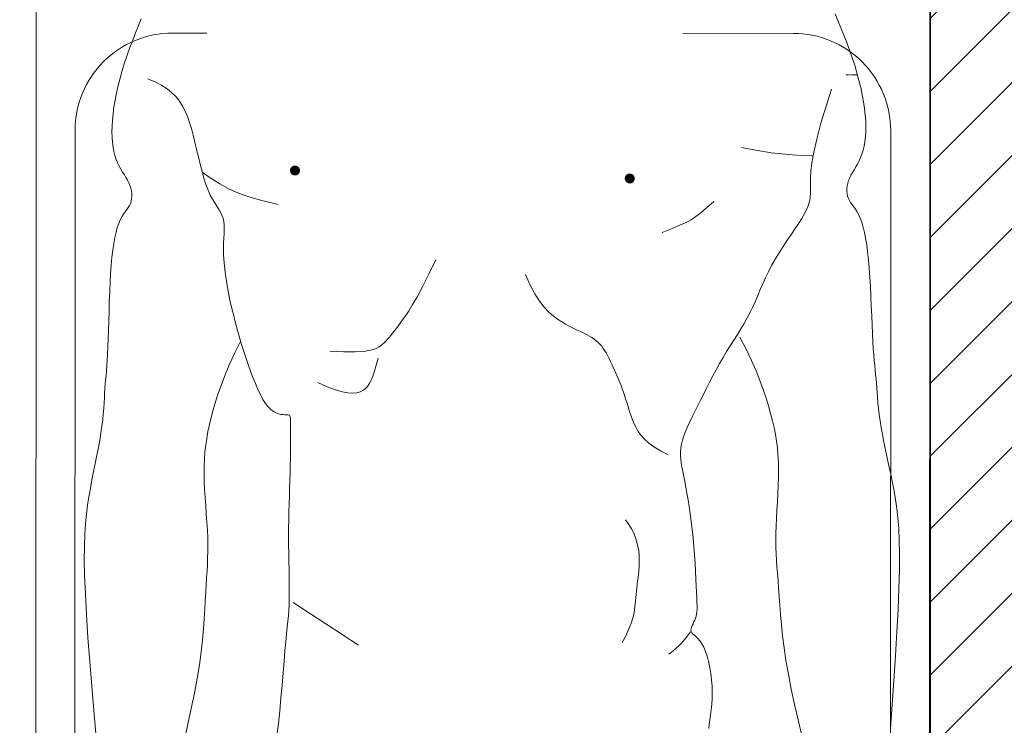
# Model space of a CAD drawing. Header units: millimetres. Extents: x 26866 to 1024070, y -428191 to 408885.
# Tile 177 of 248: x 199716 to 200322, y 393424 to 393858. Entities that reach past the tile are written whole.
import ezdxf

# ---------------------------------------------------------------- set-up
doc = ezdxf.new("R2010")
doc.units = ezdxf.units.MM
doc.header["$LTSCALE"] = 2
for name, color, linetype, lineweight in [('0_OPIS', 7, 'Continuous', 13), ('10', 7, 'Continuous', 9), ('3DPLAN_A_TABELKA POMIESZCZEŃ', 7, 'Continuous', 0), ('6', 253, 'Continuous', 0)]:
    doc.layers.add(name, color=color, linetype=linetype, lineweight=lineweight)
doc.layers.add('3DPLAN_A_KRESKOWANIE 1', color=253, linetype='Continuous')
doc.layers.add('3DPLAN_A_OPIS', color=8, linetype='Continuous')
doc.styles.add('ARIAL', font='arial.ttf')
pattern_1 = [(45, (23044.838, -26883.88), (-16.83798, 16.83798), [])]

# ---------------------------------------------------------------- blocks, each defined once
blk = doc.blocks.new('A$C7B9C5A86')
at = {"layer": '6', "color": 7}
for p, q in [((1.78699, 0.63858), (1.78699, 0.6432)), ((1.78699, 0.63617), (1.78699, 0.6377)), ((1.78699, 0.63378), (1.78699, 0.63557)), ((1.26791, 0.1638), (1.27858, 0.16473)), ((1.27858, 0.16473), (1.28886, 0.16559)), ((1.28886, 0.16559), (1.29845, 0.16637)), ((1.29845, 0.16637), (1.30709, 0.16711)), ((1.30709, 0.16711), (1.31457, 0.16779)), ((1.31457, 0.16779), (1.32103, 0.16841)), ((1.32103, 0.16841), (1.32669, 0.16898)), ((1.32669, 0.16898), (1.33177, 0.16948)), ((1.33177, 0.16948), (1.3365, 0.1699)), ((1.3365, 0.1699), (1.34108, 0.17024)), ((1.34108, 0.17024), (1.34574, 0.17048)), ((1.34574, 0.17048), (1.3507, 0.17063)), ((1.3507, 0.17063), (1.35613, 0.17069)), ((1.35613, 0.17069), (1.362, 0.17065)), ((1.362, 0.17065), (1.36824, 0.17056)), ((1.36824, 0.17056), (1.37478, 0.17044)), ((1.37478, 0.17044), (1.38153, 0.1703)), ((1.38153, 0.1703), (1.38842, 0.17017)), ((1.38842, 0.17017), (1.39539, 0.17008)), ((1.39539, 0.17008), (1.40234, 0.17004)), ((1.40234, 0.17004), (1.40923, 0.17007)), ((1.40923, 0.17007), (1.41604, 0.17016)), ((1.41604, 0.17016), (1.42276, 0.17031)), ((1.42276, 0.17031), (1.42941, 0.17049)), ((1.42941, 0.17049), (1.43597, 0.1707)), ((1.43597, 0.1707), (1.44245, 0.17091)), ((1.44245, 0.17091), (1.44885, 0.17111)), ((1.44885, 0.17111), (1.45518, 0.17129)), ((1.45518, 0.17129), (1.46141, 0.17144)), ((1.46141, 0.17144), (1.46747, 0.17156)), ((1.46747, 0.17156), (1.47329, 0.17164)), ((1.47329, 0.17164), (1.47878, 0.1717)), ((1.47878, 0.1717), (1.48386, 0.17173)), ((1.48386, 0.17173), (1.48844, 0.17174)), ((1.48844, 0.17174), (1.49245, 0.17173)), ((1.49245, 0.17173), (1.49579, 0.17171)), ((1.49579, 0.17171), (1.49842, 0.17166)), ((1.49842, 0.17166), (1.50039, 0.17157)), ((1.50039, 0.17157), (1.5018, 0.17139)), ((1.5018, 0.17139), (1.50274, 0.17111)), ((1.50274, 0.17111), (1.50331, 0.17068)), ((1.50331, 0.17068), (1.5036, 0.17007)), ((1.5036, 0.17007), (1.50369, 0.16925)), ((1.50369, 0.16819), (1.50367, 0.16686)), ((1.50367, 0.16686), (1.50374, 0.1653)), ((1.50369, 0.16925), (1.50369, 0.16819)), ((1.50374, 0.1653), (1.50396, 0.16354)), ((1.23624, 0.16043), (1.24646, 0.16166)), ((1.24646, 0.16166), (1.2571, 0.16278)), ((1.2571, 0.16278), (1.26791, 0.1638)), ((1.50396, 0.16354), (1.50441, 0.16161)), ((1.50441, 0.16161), (1.50518, 0.15956)), ((1.50518, 0.15956), (1.50635, 0.15742)), ((1.50635, 0.15742), (1.50801, 0.15522)), ((1.50801, 0.15522), (1.51022, 0.15302)), ((1.51022, 0.15302), (1.51305, 0.15083)), ((1.51305, 0.15083), (1.51646, 0.14867)), ((1.51646, 0.14867), (1.52038, 0.14653)), ((1.52038, 0.14653), (1.52476, 0.14443)), ((1.52476, 0.14443), (1.52953, 0.14235)), ((1.52953, 0.14235), (1.53462, 0.14031)), ((1.53462, 0.14031), (1.53998, 0.1383)), ((1.53998, 0.1383), (1.54553, 0.13632)), ((1.54553, 0.13632), (1.55123, 0.13439)), ((1.55123, 0.13439), (1.55705, 0.13249)), ((1.55705, 0.13249), (1.56296, 0.13066)), ((1.56296, 0.13066), (1.56894, 0.12888)), ((1.56894, 0.12888), (1.57497, 0.12717)), ((1.57497, 0.12717), (1.58103, 0.12554)), ((1.58103, 0.12554), (1.58709, 0.124)), ((1.58709, 0.124), (1.59315, 0.12255)), ((1.59315, 0.12255), (1.59916, 0.12121)), ((1.59916, 0.12121), (1.60511, 0.11998)), ((1.60511, 0.11998), (1.61096, 0.11888)), ((1.61096, 0.11888), (1.61668, 0.11793)), ((1.61668, 0.11793), (1.62225, 0.11713)), ((1.62225, 0.11713), (1.62762, 0.11651)), ((1.62762, 0.11651), (1.63278, 0.11606)), ((1.63278, 0.11606), (1.63769, 0.11582)), ((1.63769, 0.11582), (1.64233, 0.11578)), ((1.64233, 0.11578), (1.64669, 0.11588)), ((1.64669, 0.11588), (1.65078, 0.11604)), ((1.65078, 0.11604), (1.6546, 0.11621)), ((1.6546, 0.11621), (1.65816, 0.1163)), ((1.65816, 0.1163), (1.66146, 0.11625)), ((1.66146, 0.11625), (1.66451, 0.11597)), ((1.66451, 0.11597), (1.66731, 0.11541)), ((1.66731, 0.11541), (1.66988, 0.11451)), ((1.66988, 0.11451), (1.67232, 0.11331)), ((1.67232, 0.11331), (1.67475, 0.11186)), ((1.67475, 0.11186), (1.67727, 0.11022)), ((1.67727, 0.11022), (1.68001, 0.10845)), ((1.68001, 0.10845), (1.68308, 0.1066)), ((1.68308, 0.1066), (1.6866, 0.10473)), ((1.6866, 0.10473), (1.69067, 0.10289)), ((1.69067, 0.10289), (1.69538, 0.10114)), ((1.69538, 0.10114), (1.70064, 0.09947)), ((1.70064, 0.09947), (1.70631, 0.09786)), ((1.70631, 0.09786), (1.71227, 0.09632)), ((1.71227, 0.09632), (1.71839, 0.09481)), ((1.71839, 0.09481), (1.72454, 0.09334)), ((1.72454, 0.09334), (1.7306, 0.09188)), ((1.7306, 0.09188), (1.73643, 0.09043)), ((1.73643, 0.09043), (1.74192, 0.08897)), ((1.74192, 0.08897), (1.74708, 0.08743)), ((1.74708, 0.08743), (1.75191, 0.08574)), ((1.75191, 0.08574), (1.75644, 0.08384)), ((1.75644, 0.08384), (1.76067, 0.08167)), ((1.76067, 0.08167), (1.76462, 0.07914)), ((1.76462, 0.07914), (1.76831, 0.07619)), ((1.76831, 0.07619), (1.77176, 0.07276)), ((1.77176, 0.07276), (1.77497, 0.06877)), ((1.77497, 0.06877), (1.77796, 0.06413)), ((1.77796, 0.06413), (1.78074, 0.05877)), ((1.78074, 0.05877), (1.7833, 0.05258))]:
    blk.add_line(p, q, dxfattribs=at)
for points in [[(1.83766, 0.62492), (1.83201, 0.62729), (1.82612, 0.62973), (1.82003, 0.6322), (1.81381, 0.63464), (1.80749, 0.637), (1.80114, 0.63923), (1.7948, 0.64128), (1.78851, 0.64314), (1.7823, 0.64481), (1.77621, 0.64628), (1.77026, 0.64754), (1.7645, 0.64859), (1.75895, 0.64942), (1.75365, 0.65003), (1.74862, 0.65042), (1.74386, 0.65058), (1.73937, 0.65053), (1.73516, 0.65028), (1.7312, 0.64983), (1.72751, 0.64918), (1.72406, 0.64836), (1.72087, 0.64735), (1.71792, 0.64619), (1.71519, 0.6449), (1.71262, 0.64353), (1.7102, 0.64213), (1.70788, 0.64075), (1.70563, 0.63942), (1.70341, 0.6382), (1.70119, 0.63713), (1.69893, 0.63625), (1.69666, 0.63557), (1.6944, 0.6351), (1.69217, 0.63484), (1.68999, 0.63479), (1.68789, 0.63497), (1.68589, 0.63537), (1.68401, 0.636), (1.68226, 0.63687), (1.68058, 0.63792), (1.67888, 0.63913), (1.67709, 0.64045), (1.67514, 0.64184), (1.67293, 0.64325), (1.6704, 0.64465), (1.66746, 0.64599), (1.66405, 0.64725), (1.66014, 0.6484), (1.65574, 0.64946), (1.65083, 0.65043), (1.6454, 0.65131), (1.63946, 0.6521), (1.63298, 0.65279), (1.62597, 0.65341), (1.61845, 0.65394), (1.61056, 0.6544), (1.60246, 0.6548), (1.59432, 0.65516), (1.58631, 0.65549), (1.5786, 0.65582), (1.57136, 0.65614), (1.56476, 0.65648), (1.55891, 0.65684), (1.55374, 0.65722), (1.54913, 0.65762), (1.54496, 0.65802), (1.54111, 0.65842), (1.53745, 0.6588), (1.53386, 0.65916), (1.53022, 0.65949), (1.52642, 0.65978), (1.52243, 0.66007), (1.51822, 0.66038), (1.51378, 0.66074), (1.50909, 0.66118), (1.50412, 0.66174), (1.49885, 0.66244), (1.49326, 0.66332), (1.48735, 0.66439), (1.48115, 0.66563), (1.47469, 0.66699), (1.46804, 0.66843), (1.46122, 0.66992), (1.45429, 0.6714), (1.44729, 0.67283), (1.44027, 0.67419), (1.4332, 0.67541), (1.42586, 0.67649), (1.41795, 0.67739), (1.40917, 0.67808), (1.39923, 0.67854), (1.38784, 0.67875), (1.37469, 0.67867), (1.3595, 0.67829), (1.34212, 0.67759), (1.32307, 0.67661), (1.30299, 0.67543), (1.28255, 0.67409), (1.2624, 0.67266), (1.24321, 0.67121)], [(1.23671, 0.59749), (1.24968, 0.59445), (1.2627, 0.59148), (1.27547, 0.5887), (1.28769, 0.58624), (1.29914, 0.58423), (1.30979, 0.58261), (1.3197, 0.58134), (1.32889, 0.58036), (1.33742, 0.57959), (1.34531, 0.57899), (1.35262, 0.5785), (1.35938, 0.57805), (1.36565, 0.57759), (1.37153, 0.57714), (1.37712, 0.57671), (1.38255, 0.57634), (1.38792, 0.57603), (1.39335, 0.57582), (1.39895, 0.57572), (1.40484, 0.57576), (1.41108, 0.57595), (1.41763, 0.57625), (1.4244, 0.57662), (1.43129, 0.57702), (1.43821, 0.57739), (1.44508, 0.57771), (1.4518, 0.57792), (1.45828, 0.57798), (1.46446, 0.57785), (1.47039, 0.57752), (1.47614, 0.57699), (1.48179, 0.57627), (1.48742, 0.57535), (1.49309, 0.57422), (1.49888, 0.5729), (1.50487, 0.57137), (1.51114, 0.56962), (1.51775, 0.5676), (1.52477, 0.56524), (1.53226, 0.56246), (1.5403, 0.5592), (1.54896, 0.55538), (1.55829, 0.55094), (1.56838, 0.5458)], [(1.77507, 0.62191), (1.74657, 0.61318), (1.73337, 0.60964), (1.72248, 0.6072), (1.7136, 0.60565), (1.70641, 0.6048), (1.70061, 0.60445), (1.69589, 0.6044), (1.69193, 0.60444), (1.68847, 0.6044), (1.68536, 0.60421), (1.68246, 0.60382), (1.67968, 0.60318), (1.67688, 0.60225), (1.67395, 0.60098), (1.67078, 0.59933), (1.66724, 0.59724), (1.66324, 0.59469), (1.65884, 0.59177), (1.65411, 0.58858), (1.64911, 0.58522), (1.64394, 0.58179), (1.63866, 0.5784), (1.63334, 0.57515), (1.62807, 0.57214), (1.62291, 0.56945), (1.61785, 0.56703), (1.6129, 0.56482), (1.60802, 0.56274), (1.60322, 0.56073), (1.59848, 0.55872), (1.59379, 0.55662), (1.58914, 0.55438), (1.58452, 0.55194), (1.5799, 0.54932), (1.57528, 0.54655), (1.57063, 0.54367), (1.56593, 0.54072), (1.56117, 0.53772), (1.55634, 0.53472), (1.5514, 0.53176), (1.54636, 0.52885), (1.54124, 0.52601), (1.53608, 0.52324), (1.53092, 0.52055), (1.5258, 0.51793), (1.52076, 0.51539), (1.51584, 0.51293), (1.51106, 0.51055), (1.50648, 0.50826), (1.50208, 0.50608), (1.49787, 0.50405), (1.49383, 0.50219), (1.48997, 0.50053), (1.48628, 0.49911), (1.48276, 0.49796), (1.47939, 0.49709), (1.47616, 0.49655), (1.47303, 0.49629), (1.46992, 0.49629), (1.46677, 0.49652), (1.46351, 0.49694), (1.46008, 0.49752), (1.45641, 0.49822), (1.45243, 0.49902), (1.44811, 0.49989), (1.44342, 0.5008), (1.43838, 0.50173), (1.433, 0.50267), (1.42729, 0.5036), (1.42125, 0.5045), (1.41491, 0.50535), (1.40825, 0.50613), (1.40132, 0.50683), (1.39423, 0.50745), (1.38711, 0.50799), (1.38011, 0.50846), (1.37335, 0.50887), (1.36698, 0.50923), (1.36113, 0.50952), (1.35594, 0.50977), (1.35149, 0.50998), (1.34775, 0.51013), (1.3446, 0.5102), (1.34195, 0.51019), (1.3397, 0.51008), (1.33776, 0.50986), (1.33603, 0.5095), (1.33442, 0.50899), (1.33283, 0.50834), (1.33127, 0.50761), (1.32976, 0.50685), (1.32829, 0.50614), (1.3269, 0.50555), (1.32558, 0.50516), (1.32435, 0.50503), (1.32323, 0.50523), (1.32221, 0.50582), (1.32121, 0.50674), (1.32014, 0.50793), (1.3189, 0.50934), (1.31739, 0.51089), (1.31552, 0.51252), (1.31319, 0.51416), (1.31031, 0.51575), (1.3068, 0.51723), (1.30275, 0.51858), (1.29825, 0.51978), (1.2934, 0.52081), (1.28831, 0.52165), (1.28308, 0.52228), (1.27781, 0.52269), (1.27261, 0.52286), (1.26756, 0.52278), (1.2627, 0.52249), (1.25808, 0.52206), (1.25371, 0.52153), (1.24964, 0.52097), (1.2459, 0.52043), (1.24251, 0.51998)], [(1.71931, 0.60619), (1.7196, 0.59779), (1.72016, 0.58919), (1.72096, 0.58055), (1.72198, 0.57201), (1.72321, 0.56372), (1.72461, 0.55581), (1.72618, 0.54844), (1.72655, 0.54698)], [(1.68124, 0.52397), (1.67601, 0.51801), (1.67195, 0.51322), (1.66878, 0.5091), (1.66619, 0.50515), (1.66388, 0.50085), (1.66155, 0.49572), (1.65891, 0.48924), (1.65564, 0.4809)], [(1.32311, 0.5047), (1.31975, 0.50219), (1.31712, 0.50018), (1.315, 0.49846), (1.31317, 0.4968), (1.31141, 0.49501), (1.3095, 0.49288), (1.30723, 0.49019), (1.30437, 0.48672)], [(1.47054, 0.48616), (1.47373, 0.47966), (1.47695, 0.47427), (1.48019, 0.46985), (1.48344, 0.46628), (1.48668, 0.46342), (1.48992, 0.46113), (1.49312, 0.4593), (1.49629, 0.45778), (1.49942, 0.45646), (1.50249, 0.45529), (1.50551, 0.45424), (1.50849, 0.45329), (1.51142, 0.45239), (1.51431, 0.45153), (1.51715, 0.45067), (1.51994, 0.44979), (1.52269, 0.44885), (1.52539, 0.44786), (1.52806, 0.44683), (1.53069, 0.44577), (1.53329, 0.44469), (1.53585, 0.44359), (1.53839, 0.44248), (1.5409, 0.44138), (1.54338, 0.44029), (1.54583, 0.43919), (1.54823, 0.43809), (1.55056, 0.43696), (1.55281, 0.43581), (1.55497, 0.43461), (1.55702, 0.43337), (1.55894, 0.43206), (1.56074, 0.43068), (1.56241, 0.42923), (1.56396, 0.42769), (1.5654, 0.42607), (1.56676, 0.42435), (1.56802, 0.42253), (1.56921, 0.42061), (1.57034, 0.41858), (1.57141, 0.41643), (1.57247, 0.41415), (1.57357, 0.41175), (1.57474, 0.40919), (1.57604, 0.40649), (1.5775, 0.40362), (1.57916, 0.40059), (1.58108, 0.39737), (1.58331, 0.39397), (1.586, 0.39041), (1.5893, 0.38671), (1.59336, 0.38291), (1.59834, 0.37903), (1.6044, 0.37509), (1.6117, 0.37113), (1.62039, 0.36717)], [(1.41617, 0.45061), (1.41251, 0.45333), (1.4088, 0.45561), (1.40509, 0.45748), (1.40137, 0.45897), (1.39768, 0.46012), (1.39403, 0.46097), (1.39045, 0.46156), (1.38695, 0.46192), (1.38356, 0.46208), (1.38027, 0.46208), (1.37707, 0.46195), (1.37396, 0.46171), (1.37093, 0.46141), (1.36797, 0.46105), (1.36509, 0.46069), (1.36227, 0.46034), (1.3595, 0.46004), (1.35679, 0.45976), (1.35413, 0.45951), (1.35151, 0.45926), (1.34894, 0.45902), (1.34641, 0.45875), (1.34391, 0.45845), (1.34145, 0.45811), (1.339, 0.4577), (1.33648, 0.45717), (1.33378, 0.45646), (1.33082, 0.4555), (1.32747, 0.45423), (1.32365, 0.45259), (1.31925, 0.4505), (1.31418, 0.44792)], [(1.63283, 0.29253), (1.62077, 0.28682), (1.61065, 0.28173), (1.60225, 0.27721), (1.59536, 0.27323), (1.58974, 0.26973), (1.58519, 0.26668), (1.58149, 0.26404), (1.57842, 0.26175), (1.57579, 0.25978), (1.57351, 0.25807), (1.57151, 0.25654), (1.56973, 0.25514), (1.5681, 0.2538), (1.56656, 0.25247), (1.56504, 0.25107), (1.56349, 0.24954), (1.56185, 0.24778), (1.56023, 0.24552), (1.55871, 0.24246), (1.55742, 0.23829), (1.55647, 0.23271), (1.55596, 0.22542), (1.556, 0.21609), (1.5567, 0.20444)], [(1.55079, 0.24471), (1.54496, 0.24303), (1.54, 0.24152), (1.53583, 0.24009), (1.53237, 0.23869), (1.52953, 0.23723), (1.52722, 0.23566), (1.52537, 0.2339), (1.52388, 0.23189), (1.5227, 0.22955), (1.5219, 0.22678), (1.52157, 0.22344), (1.52182, 0.21944), (1.52274, 0.21465), (1.52442, 0.20896), (1.52696, 0.20225), (1.53047, 0.1944)], [(1.31178, 0.22837), (1.34733, 0.174)], [(1.83335, 0.04711), (1.82767, 0.04483), (1.82174, 0.04247), (1.81562, 0.0401), (1.80935, 0.03775), (1.803, 0.03548), (1.79662, 0.03335), (1.79025, 0.03139), (1.78393, 0.02962), (1.7777, 0.02805), (1.77159, 0.02667), (1.76563, 0.0255), (1.75985, 0.02454), (1.75428, 0.02379), (1.74897, 0.02326), (1.74394, 0.02295), (1.73918, 0.02285), (1.7347, 0.02297), (1.73048, 0.02329), (1.72653, 0.0238), (1.72285, 0.02449), (1.71942, 0.02537), (1.71624, 0.02642), (1.71331, 0.02763), (1.71059, 0.02896), (1.70805, 0.03037), (1.70565, 0.0318), (1.70335, 0.03322), (1.70112, 0.03458), (1.69892, 0.03583), (1.69671, 0.03694), (1.69447, 0.03785), (1.69221, 0.03856), (1.68996, 0.03907), (1.68773, 0.03937), (1.68555, 0.03944), (1.68345, 0.0393), (1.68144, 0.03893), (1.67955, 0.03832), (1.67779, 0.03749), (1.67609, 0.03646), (1.67438, 0.03527), (1.67257, 0.03398), (1.67059, 0.03262), (1.66837, 0.03124), (1.66582, 0.02988), (1.66286, 0.02858), (1.65943, 0.02738), (1.6555, 0.02628), (1.65108, 0.02528), (1.64616, 0.02439), (1.64072, 0.02359), (1.63477, 0.0229), (1.62828, 0.02229), (1.62126, 0.02179), (1.61374, 0.02137), (1.60583, 0.02103), (1.59773, 0.02074), (1.58958, 0.0205), (1.58157, 0.02029), (1.57386, 0.02008), (1.56662, 0.01987), (1.56001, 0.01963), (1.55415, 0.01935), (1.54898, 0.01905), (1.54437, 0.01872), (1.54019, 0.01838), (1.53634, 0.01804), (1.53267, 0.01771), (1.52907, 0.01741), (1.52543, 0.01713), (1.52163, 0.01689), (1.51763, 0.01667), (1.51342, 0.01642), (1.50898, 0.01613), (1.50427, 0.01575), (1.49929, 0.01527), (1.49402, 0.01465), (1.48842, 0.01385), (1.48249, 0.01287), (1.47627, 0.01172), (1.4698, 0.01046), (1.46312, 0.00911), (1.45629, 0.00773), (1.44933, 0.00636), (1.44231, 0.00502), (1.43527, 0.00378), (1.42818, 0.00266), (1.42083, 0.00169), (1.4129, 0.00091), (1.40412, 0.00035), (1.39417, 0.00004), (1.38278, 0), (1.36963, 0.00027), (1.35445, 0.00088), (1.33709, 0.00184), (1.31805, 0.0031), (1.29799, 0.00458), (1.27757, 0.00623), (1.25744, 0.00795), (1.23828, 0.0097)], [(1.23288, 0.08351), (1.24589, 0.08635), (1.25895, 0.08913), (1.27176, 0.09172), (1.28402, 0.09399), (1.2955, 0.09583), (1.30618, 0.09729), (1.3161, 0.09841), (1.3253, 0.09926), (1.33384, 0.09989), (1.34174, 0.10038), (1.34906, 0.10076), (1.35583, 0.10111), (1.3621, 0.10148), (1.36798, 0.10184), (1.37358, 0.10218), (1.37902, 0.10248), (1.38439, 0.1027), (1.38983, 0.10283), (1.39543, 0.10285), (1.40131, 0.10272), (1.40755, 0.10244), (1.4141, 0.10204), (1.42086, 0.10157), (1.42774, 0.10107), (1.43466, 0.10059), (1.44152, 0.10017), (1.44823, 0.09986), (1.45471, 0.09971), (1.4609, 0.09975), (1.46683, 0.09999), (1.47259, 0.10042), (1.47825, 0.10106), (1.48389, 0.1019), (1.48957, 0.10294), (1.49539, 0.10418), (1.5014, 0.10562), (1.50769, 0.10727), (1.51433, 0.10919), (1.52138, 0.11145), (1.52892, 0.11412), (1.53701, 0.11726), (1.54572, 0.12095), (1.55512, 0.12525), (1.56528, 0.13024)], [(1.67866, 0.16127), (1.68213, 0.14769), (1.6851, 0.13698), (1.68806, 0.12821), (1.69147, 0.1204), (1.69581, 0.11262), (1.70155, 0.1039), (1.70544, 0.09848)]]:
    blk.add_lwpolyline(points, dxfattribs=at)
at = {"layer": '6', "color": 7, "const_width": 0.00407}
for points in [[(1.70042, 0.45611, 1), (1.70052, 0.45188, 1)], [(1.70697, 0.17743, 1), (1.70707, 0.1732, 1)]]:
    blk.add_lwpolyline(points, format="xyb", close=True, dxfattribs=at)
blk = doc.blocks.new('kondygnacja -1')
at = {"layer": '3DPLAN_A_KRESKOWANIE 1'}
h = blk.add_hatch(dxfattribs=at)
h.set_pattern_fill('ANSI31', color=256, scale=7.5, style=0)
h.set_pattern_definition(pattern_1)
h.paths.add_polyline_path([(31677.485, -24430.84), (30214.868, -24430.84), (30214.868, -24470.84), (30429.606, -24470.84), (30429.606, -24477.84), (30447.606, -24477.84), (30447.606, -24818.84), (30476.606, -24818.84), (30476.606, -24470.84), (31012.606, -24470.84), (31012.606, -24478.84), (31079.606, -24478.84), (31079.606, -24470.84), (31638.606, -24470.84), (31638.606, -25036.84), (31079.606, -25036.84), (31079.606, -25028.84), (31012.606, -25028.84), (31012.606, -25036.84), (30611.38, -25036.84), (30611.38, -25072.84), (31023.606, -25072.84), (31034.606, -25082.84), (31034.606, -25330.84), (31023.606, -25340.84), (30831.396, -25340.84, -0.038531), (30832.58, -25356.183), (30832.58, -25371.84), (31079.606, -25371.84), (31079.606, -25072.84), (31638.606, -25072.84), (31638.606, -25943.84), (30832.58, -25943.84), (30832.58, -26009.84), (31677.485, -26009.84)])
h.paths.add_polyline_path([(30682.606, -26009.84), (30832.58, -26009.84), (30832.58, -25943.84), (30760.606, -25943.84), (30760.606, -25454.668), (30735.606, -25464.584), (30735.606, -25943.84), (30682.606, -25943.84)])
h.paths.add_polyline_path([(30679.606, -25371.84), (30735.606, -25371.84), (30735.606, -25464.584), (30760.606, -25454.668), (30760.606, -25371.84), (30832.58, -25371.84), (30832.58, -25356.183, 0.038531), (30831.396, -25340.84), (30679.606, -25340.84)])
h.paths.add_polyline_path([(30355.83, -25371.84), (30425.606, -25371.84), (30425.606, -25379.84), (30463.606, -25379.84), (30463.606, -25424.739), (30471.606, -25424.739), (30471.606, -25395.84), (30533.606, -25395.84), (30533.606, -25371.84), (30576.606, -25371.84), (30576.606, -25341.84), (30472.606, -25341.84), (30472.606, -25326.84), (30427.606, -25326.84), (30427.606, -25341.84), (30355.83, -25341.84)])
h.paths.add_polyline_path([(30456.606, -25936.84), (30425.606, -25936.84), (30425.606, -25945.84), (30380.606, -25945.84), (30380.606, -26009.84), (30512.606, -26009.84), (30512.606, -25943.84), (30466.606, -25943.84), (30466.606, -25712.84), (30456.606, -25712.84)])
h.paths.add_polyline_path([(28888.606, -25941.84), (28888.606, -26009.84), (29013.606, -26009.84), (29013.606, -25941.84)])
h.paths.add_polyline_path([(28591.166, -26009.84), (28591.166, -25944.84), (28547.606, -25944.84), (28547.606, -26009.84)])
h.paths.add_polyline_path([(28624.606, -25870.534), (28654.797, -25870.534), (28654.797, -25924.534), (28624.606, -25924.534), (28624.606, -25944.84), (28591.166, -25944.84), (28591.166, -26009.84), (28713.606, -26009.84), (28713.606, -25941.84), (28672.606, -25941.84), (28672.606, -25932.84), (28657.606, -25932.84), (28657.606, -25716.84), (28624.606, -25716.84)])
h.paths.add_polyline_path([(28372.606, -25944.84), (28328.606, -25944.84), (28328.606, -25907.84), (28282.606, -25907.84), (28282.606, -25944.84), (28248.606, -25944.84), (28248.606, -26009.84), (28372.606, -26009.84)])
h.paths.add_polyline_path([(28092.606, -25563.84), (28054.606, -25563.84), (28054.606, -25383.84), (28067.602, -25383.84), (28067.606, -25375.84), (28340.606, -25375.84), (28340.606, -25341.84), (28070.606, -25341.84), (28070.606, -25332.84), (28030.606, -25332.84), (28030.606, -25395.598), (28048.707, -25395.598), (28048.707, -25449.598), (28030.606, -25449.598), (28030.606, -26009.84), (28073.606, -26009.84), (28073.606, -25944.84), (28054.606, -25944.84), (28054.606, -25668.84), (28092.606, -25668.84)])
h.paths.add_polyline_path([(27949.606, -25495.746), (27949.606, -25507.746), (27983.295, -25507.746), (27983.295, -25521.746), (27949.606, -25521.746), (27949.606, -25531.84), (27999.606, -25531.84), (27999.606, -25934.84), (27982.606, -25934.84), (27982.606, -25942.84), (27947.606, -25942.84), (27947.606, -26009.84), (28026.624, -26009.84), (28026.624, -25449.598), (27999.606, -25449.598), (27999.606, -25463.84), (27949.606, -25463.84), (27949.606, -25481.746), (27983.295, -25481.746), (27983.295, -25495.746)])
h.paths.add_polyline_path([(27982.606, -25361.84), (27952.606, -25361.84), (27952.606, -25332.84), (28026.624, -25332.84), (28026.624, -25395.598), (27999.606, -25395.598), (27999.606, -25377.84), (27982.606, -25377.84)])
h.paths.add_polyline_path([(26818.606, -25892.84), (26781.485, -25892.84), (26781.485, -26009.84), (26894.541, -26009.84), (26894.541, -25942.84), (26830.606, -25942.84), (26830.606, -25930.84), (26818.606, -25930.84)])
h.paths.add_polyline_path([(26894.541, -26009.84), (27115.936, -26009.84), (27115.936, -25942.84), (26894.541, -25942.84)])
h.paths.add_polyline_path([(27115.936, -25942.84), (27115.936, -26009.84), (27466.606, -26009.84), (27466.606, -25942.84), (27427.606, -25942.84), (27427.606, -25933.84), (27384.606, -25933.84), (27384.606, -25942.84)])
h.paths.add_polyline_path([(27641.606, -25942.84), (27641.606, -26009.84), (27802.606, -26009.84), (27802.606, -25942.84)])
h.paths.add_polyline_path([(30621.105, -25040.467), (30688.374, -25040.467), (30688.374, -25072.867), (30621.105, -25072.867)], flags=24)
h = blk.add_hatch(dxfattribs=at)
h.set_pattern_fill('ANSI31', color=256, scale=7.5, style=0)
h.set_pattern_definition(pattern_1)
h.paths.add_polyline_path([(29010.606, -24430.84), (28888.606, -24430.84), (28888.606, -24472.84), (29010.606, -24472.84)])
h.paths.add_polyline_path([(29275.573, -25037.84), (29257.606, -25037.84), (29257.606, -24471.84), (29273.606, -24471.84), (29273.606, -24468.84), (29303.606, -24468.84), (29303.606, -24430.84), (29185.606, -24430.84), (29185.606, -24471.84), (29228.606, -24471.84), (29228.606, -25049.84), (29175.018, -25049.84), (29175.018, -25053.062, 0.060091), (29177.886, -25076.84), (29272.378, -25076.84)])
h.paths.add_polyline_path([(29273.606, -25072.84), (29380.606, -25072.84), (29380.606, -25037.84), (29275.573, -25037.84), (29272.378, -25076.84), (29273.606, -25076.84)])
h.paths.add_polyline_path([(29498.606, -25037.84), (29480.606, -25037.84), (29480.606, -25072.84), (29708.606, -25072.84), (29708.606, -25039.85), (29536.606, -25039.85), (29536.606, -24939.85), (29498.606, -24939.85)])
h.paths.add_polyline_path([(29566.606, -24430.84), (29473.606, -24430.84), (29473.606, -24468.84), (29498.606, -24468.84), (29498.606, -24727.874), (29524.775, -24727.874), (29524.775, -24781.874), (29498.606, -24781.874), (29498.606, -24826.85), (29536.606, -24826.85), (29536.606, -24470.85), (29566.606, -24470.85)])
h.paths.add_polyline_path([(29736.606, -24430.84), (29736.606, -24470.85), (29828.606, -24470.85), (29828.606, -24472.85), (29873.606, -24472.85), (29873.606, -24470.85), (30016.865, -24470.85), (30016.865, -24430.84)])
h.paths.add_polyline_path([(30016.865, -24470.85), (30112.842, -24470.85), (30112.842, -24430.84), (30016.865, -24430.84)])
h.paths.add_polyline_path([(29864.606, -25141.84), (29835.606, -25141.84), (29835.606, -25153.062), (29864.606, -25153.062)])
h.paths.add_polyline_path([(29864.606, -25087.84), (29880.606, -25069.84), (30213.451, -25069.84, 0.042168), (30214.868, -25053.062), (30214.868, -25041.84), (30178.606, -25041.84), (30178.606, -24470.84), (30214.868, -24470.84), (30214.868, -24430.84), (30112.842, -24430.84), (30112.842, -24470.85), (30115.606, -24470.85), (30115.606, -24477.85), (30159.606, -24477.85), (30159.606, -25039.85), (29899.606, -25039.85), (29899.606, -25026.85), (29826.606, -25026.85), (29826.606, -25039.85), (29803.606, -25039.85), (29803.606, -25072.84), (29819.606, -25072.84), (29835.606, -25088.84), (29835.606, -25153.062), (29864.606, -25153.062)])
h.paths.add_polyline_path([(29463.606, -25369.84), (29509.606, -25369.84), (29509.606, -25408.84), (29538.606, -25408.84), (29538.606, -25366.84), (29765.606, -25366.84), (29765.606, -25448.84), (29937.606, -25448.84), (29937.606, -25366.84), (30091.056, -25366.84), (30091.056, -25356.183, -0.035999), (30092.09, -25341.84), (29880.606, -25341.84), (29864.606, -25325.84), (29864.606, -25261.84), (29835.606, -25261.84), (29835.606, -25325.84), (29819.606, -25341.84), (29463.606, -25341.84)])
h.paths.add_polyline_path([(30252.83, -25342.153), (30252.83, -25341.84), (30092.09, -25341.84, 0.035999), (30091.056, -25356.183), (30091.056, -25366.84), (30152.606, -25366.84), (30152.606, -25937.84), (30091.056, -25937.84), (30091.056, -26009.84), (30210.606, -26009.84), (30210.606, -25945.84), (30180.606, -25945.84), (30180.606, -25371.84), (30252.83, -25371.84), (30252.83, -25350.577), (30252.33, -25350.577), (30252.33, -25342.153)])
h.paths.add_polyline_path([(30081.987, -25665.134), (30231.695, -25665.134), (30231.695, -25700.215), (30081.987, -25700.215)], flags=9)
h.paths.add_polyline_path([(29875.606, -25931.84), (29829.606, -25931.84), (29829.606, -25937.84), (29781.606, -25937.84), (29781.606, -26009.84), (29917.606, -26009.84), (29917.606, -25937.84), (29875.606, -25937.84)])
h.paths.add_polyline_path([(29611.606, -26009.84), (29611.606, -25937.84), (29538.606, -25937.84), (29538.606, -25683.804), (29507.606, -25683.804), (29507.606, -25943.84), (29482.606, -25943.84), (29482.606, -26009.84)])
h.paths.add_polyline_path([(29282.811, -25653.753), (29568.722, -25653.753), (29568.722, -25738.674), (29282.811, -25738.674)], flags=9)
h.paths.add_polyline_path([(29479.606, -25623.84), (29507.606, -25623.84), (29507.606, -25683.804), (29538.606, -25683.804), (29538.606, -25498.84), (29509.606, -25498.84), (29509.606, -25608.84), (29479.606, -25608.84)])
h.paths.add_polyline_path([(29389.606, -25608.84), (29262.167, -25608.84), (29262.167, -25623.84), (29389.606, -25623.84)])
h.paths.add_polyline_path([(29312.606, -25943.84), (29275.606, -25943.84), (29275.606, -25936.84), (29262.167, -25936.84), (29262.167, -26009.84), (29312.606, -26009.84)])
h.paths.add_polyline_path([(29188.606, -26009.84), (29262.167, -26009.84), (29262.167, -25936.84), (29256.606, -25936.84), (29256.606, -25683.804), (29227.606, -25683.804), (29227.606, -25941.84), (29188.606, -25941.84)])
h.paths.add_polyline_path([(29227.606, -25683.804), (29256.606, -25683.804), (29256.606, -25623.84), (29262.167, -25623.84), (29262.167, -25608.84), (29259.606, -25608.84), (29259.606, -25369.84), (29262.167, -25369.84), (29262.167, -25356.183, 0.056395), (29259.639, -25333.84), (29224.606, -25333.84), (29224.606, -25341.84), (29157.606, -25341.84), (29157.606, -25371.84), (29227.606, -25371.84)])
h.paths.add_polyline_path([(29373.606, -25341.84), (29270.606, -25341.84), (29270.606, -25333.84), (29259.639, -25333.84, -0.056395), (29262.167, -25356.183), (29262.167, -25369.84), (29373.606, -25369.84)])
h.paths.add_polyline_path([(30170.106, -24766.995), (30186.534, -24766.995), (30186.534, -24786.995), (30170.106, -24786.995)], flags=24)
h.paths.add_polyline_path([(29566.123, -25338.582), (29633.392, -25338.582), (29633.392, -25370.982), (29566.123, -25370.982)], flags=24)
h.paths.add_polyline_path([(29957.208, -25338.582), (30024.477, -25338.582), (30024.477, -25370.982), (29957.208, -25370.982)], flags=24)
h.paths.add_polyline_path([(30179.863, -25902.326), (30243.82, -25902.326), (30243.82, -25910.462), (30179.863, -25910.462)], flags=24)
at = {"layer": '3DPLAN_A_OPIS', "lineweight": 0, "transparency": 33554687}
h = blk.add_hatch(dxfattribs=at)
h.set_pattern_fill('ANSI31', color=1)
h.set_pattern_definition([(45, (5728.076, 0), (-2.24506403, 2.24506403), [])])
h.paths.add_polyline_path([(28313.606, -25375.84), (28313.606, -25431.84), (28328.606, -25431.84), (28328.606, -25375.84), (28313.606, -25375.84)], is_closed=False)
h.paths.add_polyline_path([(28109.758, -25578.84), (28316.606, -25578.84), (28316.606, -25632.175), (28328.606, -25632.175), (28328.606, -25532.84), (28313.606, -25532.84), (28313.606, -25563.84), (28092.606, -25563.84), (28092.606, -25578.84), (28109.758, -25578.84)], is_closed=False)
h.paths.add_polyline_path([(28328.606, -25907.84), (28328.606, -25753.175), (28420.63, -25753.175), (28420.63, -25741.175), (28328.606, -25741.175), (28328.606, -25735.175), (28316.606, -25735.175), (28316.606, -25907.84)])
h.paths.add_polyline_path([(28463.606, -25599.797), (28463.606, -25611.797), (28624.606, -25611.797), (28624.606, -25599.797)])
h.paths.add_polyline_path([(28463.606, -25509.797), (28475.606, -25509.797), (28475.606, -25375.84), (28463.606, -25375.84)])
h.paths.add_polyline_path([(28837.606, -25371.84), (28837.606, -25606.84), (28847.606, -25606.84), (28847.606, -25371.84)])
h.paths.add_polyline_path([(29027.606, -25606.84), (29037.606, -25606.84), (29037.606, -25371.84), (29027.606, -25371.84)])
h.paths.add_polyline_path([(28983.606, -25728.84), (28995.606, -25728.84), (28995.606, -25716.84), (28971.606, -25716.84), (28971.606, -25941.84), (28983.606, -25941.84)])
h.paths.add_polyline_path([(29227.606, -25716.84), (29090.606, -25716.84), (29090.606, -25728.84), (29227.606, -25728.84)])
h.paths.add_polyline_path([(29227.606, -25601.84), (29132.606, -25601.84), (29132.606, -25606.84), (29227.606, -25606.84), (29227.606, -25601.84)], is_closed=False)
at = {"layer": '10'}
blk.add_lwpolyline([(29027.606, -25371.84), (28972.606, -25371.81), (28972.531, -25556.81), (29027.531, -25556.84)], close=True, dxfattribs=at)
for points in [[(28983.093, -25415.014), (28980.988, -25415.013, 0.414214), (28974.985, -25421.011), (28974.935, -25548.411, 0.414214)], [(28974.935, -25548.411, 0.414214), (28980.932, -25554.413), (29019.132, -25554.436, 0.414214), (29025.135, -25548.439), (29025.185, -25421.039, 0.414214), (29019.188, -25415.036), (29012.385, -25415.033, 0.414214)]]:
    blk.add_lwpolyline(points, format="xyb", dxfattribs=at)
at = {"layer": '3DPLAN_A_OPIS', "color": 1, "lineweight": 30}
blk.add_line((29027.606, -25371.84), (29027.606, -25606.84), dxfattribs=at)
at = {"layer": '10', "xscale": -73.91716852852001, "yscale": 73.91716852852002, "zscale": 73.91716852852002, "rotation": 269.9763732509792}
blk.add_blockref('A$C7B9C5A86', (28975.514, -25549.649), dxfattribs=at)
at = {"layer": '3DPLAN_A_OPIS', "color": 1, "lineweight": 30, "style": 'ARIAL'}
for tag, p in [('PRZESUNIĘCIE_WEJŚCIA', (27655.165, -24535.333)), ('WYŁĄCZONE', (27007.179, -24723.982)), ('Z_OPRACOWANIA', (26996.84, -24746.417)), ('WYŁĄCZONE', (30803.053, -24760.867)), ('Z_OPRACOWANIA', (30792.713, -24783.301)), ('WYŁĄCZONE', (28894.898, -24826.593)), ('Z_OPRACOWANIA', (28884.559, -24849.027)), ('POWIĘKSZENIE_WEJŚCIA', (28313.679, -25144.412)), ('POWIĘKSZENIE_WEJŚCIA', (29600.622, -25191.363)), ('POWIĘKSZENIE_WEJŚCIA', (28011.449, -25235.417)), ('WYŁĄCZONE', (29754.423, -25678.169)), ('Z_OPRACOWANIA', (29744.084, -25700.603)), ('WYJŚCIE_EWAKUACYJNE', (27763.791, -26106.068))]:
    blk.add_attdef(tag, p, '', height=12, dxfattribs=at)
at = {"layer": '3DPLAN_A_OPIS', "color": 0, "lineweight": 30, "style": 'ARIAL'}
for tag, p in [('UGUL_1', (29350.296, -24586.012)), ('UGUL_2', (29622.921, -24586.012)), ('UGUL_3', (29833.15, -24586.012))]:
    blk.add_attdef(tag, p, '', height=12, dxfattribs=at)
at = {"layer": '3DPLAN_A_TABELKA POMIESZCZEŃ', "ltscale": 0.5, "style": 'ARIAL'}
for tag, p in [('KURTYNA', (27861.913, -26064.849)), ('POWIETRZNA', (27861.913, -26084.562))]:
    blk.add_attdef(tag, p, '', height=12, dxfattribs=at)

msp = doc.modelspace()

# ---------------------------------------------------------------- block references
at = {"layer": '0_OPIS', "xscale": 10, "yscale": 10, "zscale": 10}
msp.add_blockref('kondygnacja -1', (-90000, 648000), dxfattribs=at)

doc.saveas('drawing.dxf')
